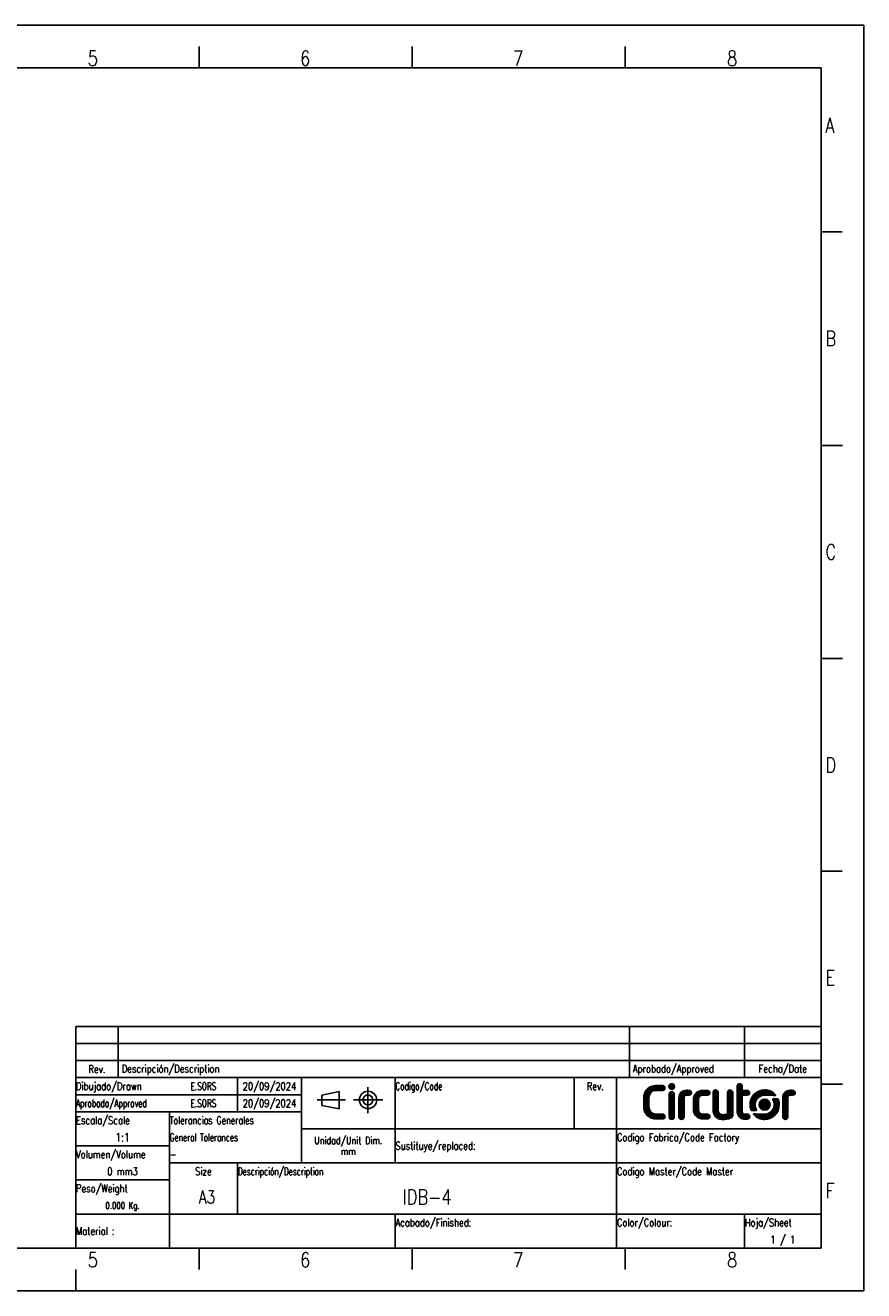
# Model space of a CAD drawing. Header units: millimetres. Extents: x 0 to 420, y 0 to 297.
# Tile 2 of 2: x 223 to 420, y 0 to 297. Entities that reach past the tile are written whole.
import ezdxf

# ---------------------------------------------------------------- set-up
doc = ezdxf.new("R2010")
doc.units = ezdxf.units.MM
doc.header["$LTSCALE"] = 23.1
doc.layers.get('0').update_dxf_attribs({"linetype": 'CONTINUOUS'})
doc.styles.get("Standard").update_dxf_attribs({"font": 'SIMPLEX.SHX', "width": 0.8})
doc.styles.add('TEXTSTYLE_2', font='SIMPLEX.SHX', dxfattribs={"width": 0.7})
doc.styles.add('TEXTSTYLE_3', font='SIMPLEX.SHX', dxfattribs={"width": 0.75})

msp = doc.modelspace()

# ---------------------------------------------------------------- hatches: boundary and pattern name
h = msp.add_hatch()
h.set_pattern_fill('XSEC0001', color=8, scale=0.03125, angle=45, style=0, pattern_type=0)
h.set_pattern_definition([(45, (0, 0), (-0.022097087, 0.022097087), [])])
edge = h.paths.add_edge_path()
edge.add_spline(control_points=[(374.327, 46.121), (374.327, 46.292), (374.386, 46.436), (374.506, 46.552), (374.625, 46.668), (374.764, 46.727), (374.926, 46.727), (375.094, 46.727), (375.234, 46.668), (375.345, 46.552), (375.456, 46.436), (375.512, 46.292), (375.512, 46.121), (375.512, 46.121), (375.512, 40.8), (375.512, 40.8), (375.512, 40.629), (375.456, 40.485), (375.345, 40.37), (375.234, 40.253), (375.094, 40.194), (374.926, 40.194), (374.764, 40.194), (374.625, 40.253), (374.506, 40.37), (374.386, 40.485), (374.327, 40.629), (374.327, 40.8), (374.327, 40.8), (374.327, 46.121), (374.327, 46.121)], knot_values=[0, 0, 0, 0, 1, 1, 1, 2, 2, 2, 3, 3, 3, 4, 4, 4, 5, 5, 5, 6, 6, 6, 7, 7, 7, 8, 8, 8, 9, 9, 9, 10, 10, 10, 10], degree=3, periodic=0)
edge = h.paths.add_edge_path()
edge.add_spline(control_points=[(375.593, 47.915), (375.593, 47.729), (375.527, 47.57), (375.397, 47.437), (375.267, 47.306), (375.11, 47.24), (374.926, 47.24), (374.741, 47.24), (374.584, 47.306), (374.454, 47.437), (374.323, 47.57), (374.259, 47.729), (374.259, 47.915), (374.259, 48.102), (374.323, 48.261), (374.454, 48.393), (374.584, 48.525), (374.741, 48.591), (374.926, 48.591), (375.11, 48.591), (375.267, 48.525), (375.397, 48.393), (375.527, 48.261), (375.593, 48.102), (375.593, 47.915)], knot_values=[0, 0, 0, 0, 0.3527778, 0.3527778, 0.3527778, 0.7055556, 0.7055556, 0.7055556, 1.0583333, 1.0583333, 1.0583333, 1.4111111, 1.4111111, 1.4111111, 1.7638889, 1.7638889, 1.7638889, 2.1166667, 2.1166667, 2.1166667, 2.4694444, 2.4694444, 2.4694444, 2.8222222, 2.8222222, 2.8222222, 2.8222222], degree=3, periodic=0)
edge = h.paths.add_edge_path()
edge.add_spline(control_points=[(388.064, 46.517), (388.064, 46.688), (388.12, 46.831), (388.231, 46.948), (388.342, 47.064), (388.482, 47.122), (388.651, 47.122), (388.819, 47.122), (388.961, 47.064), (389.076, 46.948), (389.191, 46.831), (389.249, 46.688), (389.249, 46.517), (389.249, 46.517), (389.249, 41.207), (389.249, 41.207), (389.249, 41.044), (389.203, 40.899), (389.111, 40.771), (389.019, 40.643), (388.896, 40.551), (388.743, 40.497), (388.168, 40.295), (387.566, 40.194), (386.937, 40.194), (386.599, 40.194), (386.287, 40.245), (385.999, 40.345), (385.711, 40.446), (385.46, 40.605), (385.246, 40.823), (385.038, 41.033), (384.885, 41.283), (384.785, 41.574), (384.685, 41.865), (384.636, 42.185), (384.636, 42.535), (384.636, 42.535), (384.636, 46.517), (384.636, 46.517), (384.636, 46.688), (384.693, 46.831), (384.808, 46.948), (384.923, 47.064), (385.065, 47.122), (385.234, 47.122), (385.395, 47.122), (385.533, 47.064), (385.648, 46.948), (385.763, 46.831), (385.821, 46.688), (385.821, 46.517), (385.821, 46.517), (385.821, 42.442), (385.821, 42.442), (385.821, 42.077), (385.918, 41.797), (386.114, 41.604), (386.309, 41.409), (386.584, 41.312), (386.937, 41.312), (387.328, 41.312), (387.703, 41.359), (388.064, 41.452), (388.064, 41.452), (388.064, 46.517), (388.064, 46.517)], knot_values=[0, 0, 0, 0, 1, 1, 1, 2, 2, 2, 3, 3, 3, 4, 4, 4, 5, 5, 5, 6, 6, 6, 7, 7, 7, 8, 8, 8, 9, 9, 9, 10, 10, 10, 11, 11, 11, 12, 12, 12, 13, 13, 13, 14, 14, 14, 15, 15, 15, 16, 16, 16, 17, 17, 17, 18, 18, 18, 19, 19, 19, 20, 20, 20, 21, 21, 21, 22, 22, 22, 22], degree=3, periodic=0)
edge = h.paths.add_edge_path()
edge.add_spline(control_points=[(373.184, 41.289), (373.07, 41.396), (372.93, 41.45), (372.762, 41.45), (372.762, 41.45), (371.353, 41.45), (371.353, 41.45), (371.353, 41.45), (371.333, 41.45), (371.333, 41.45), (371.333, 41.45), (371.333, 41.449), (371.333, 41.449), (370.773, 41.449), (370.342, 41.62), (370.039, 41.962), (369.736, 42.304), (369.585, 42.758), (369.585, 43.324), (369.585, 43.324), (369.585, 45.132), (369.585, 45.132), (369.585, 45.698), (369.736, 46.152), (370.039, 46.494), (370.342, 46.835), (370.773, 47.007), (371.333, 47.007), (371.333, 47.007), (371.333, 47.006), (371.333, 47.006), (371.333, 47.006), (371.354, 47.006), (371.354, 47.006), (371.354, 47.006), (372.762, 47.006), (372.762, 47.006), (372.937, 47.006), (373.079, 47.057), (373.19, 47.161), (373.266, 47.233), (373.313, 47.323), (373.337, 47.429), (373.348, 47.477), (373.355, 47.527), (373.355, 47.582), (373.355, 47.744), (373.299, 47.878), (373.184, 47.987), (373.07, 48.094), (372.93, 48.148), (372.762, 48.148), (372.762, 48.148), (371.333, 48.148), (371.333, 48.148), (370.888, 48.148), (370.484, 48.076), (370.12, 47.933), (369.755, 47.788), (369.443, 47.585), (369.182, 47.321), (368.921, 47.057), (368.72, 46.739), (368.578, 46.366), (368.436, 45.993), (368.365, 45.581), (368.365, 45.132), (368.365, 45.132), (368.365, 43.324), (368.365, 43.324), (368.365, 42.874), (368.436, 42.462), (368.578, 42.09), (368.72, 41.717), (368.921, 41.398), (369.182, 41.134), (369.443, 40.871), (369.755, 40.667), (370.12, 40.523), (370.484, 40.379), (370.888, 40.308), (371.333, 40.308), (371.333, 40.308), (372.762, 40.308), (372.762, 40.308), (372.937, 40.308), (373.079, 40.36), (373.19, 40.464), (373.3, 40.567), (373.355, 40.707), (373.355, 40.885), (373.355, 40.936), (373.348, 40.982), (373.337, 41.027), (373.312, 41.127), (373.263, 41.215), (373.184, 41.289)], knot_values=[0, 0, 0, 0, 0.3527778, 0.3527778, 0.3527778, 0.7055556, 0.7055556, 0.7055556, 1.0583333, 1.0583333, 1.0583333, 1.4111111, 1.4111111, 1.4111111, 1.7638889, 1.7638889, 1.7638889, 2.1166667, 2.1166667, 2.1166667, 2.4694444, 2.4694444, 2.4694444, 2.8222222, 2.8222222, 2.8222222, 3.175, 3.175, 3.175, 3.5277778, 3.5277778, 3.5277778, 3.8805556, 3.8805556, 3.8805556, 4.2333333, 4.2333333, 4.2333333, 4.5861111, 4.5861111, 4.5861111, 4.9388889, 4.9388889, 4.9388889, 5.2916667, 5.2916667, 5.2916667, 5.6444444, 5.6444444, 5.6444444, 5.9972222, 5.9972222, 5.9972222, 6.35, 6.35, 6.35, 6.7027778, 6.7027778, 6.7027778, 7.0555556, 7.0555556, 7.0555556, 7.4083333, 7.4083333, 7.4083333, 7.7611111, 7.7611111, 7.7611111, 8.1138889, 8.1138889, 8.1138889, 8.4666667, 8.4666667, 8.4666667, 8.8194444, 8.8194444, 8.8194444, 9.1722222, 9.1722222, 9.1722222, 9.525, 9.525, 9.525, 9.8777778, 9.8777778, 9.8777778, 10.2305556, 10.2305556, 10.2305556, 10.5833333, 10.5833333, 10.5833333, 10.9361111, 10.9361111, 10.9361111, 11.2888889, 11.2888889, 11.2888889, 11.2888889], degree=3, periodic=0)
edge = h.paths.add_edge_path()
edge.add_spline(control_points=[(383.735, 41.268), (383.623, 41.374), (383.485, 41.427), (383.321, 41.427), (383.321, 41.427), (382.387, 41.427), (382.387, 41.427), (382.387, 41.427), (382.316, 41.427), (382.316, 41.427), (382.316, 41.427), (382.316, 41.425), (382.316, 41.425), (381.963, 41.425), (381.689, 41.522), (381.493, 41.716), (381.298, 41.91), (381.2, 42.19), (381.2, 42.556), (381.2, 42.556), (381.2, 44.773), (381.2, 44.773), (381.2, 45.131), (381.298, 45.409), (381.493, 45.607), (381.689, 45.806), (381.963, 45.904), (382.316, 45.904), (382.316, 45.904), (382.327, 45.904), (382.327, 45.904), (382.327, 45.904), (383.308, 45.904), (383.308, 45.904), (383.477, 45.904), (383.615, 45.966), (383.723, 46.067), (383.829, 46.167), (383.883, 46.303), (383.883, 46.476), (383.883, 46.534), (383.873, 46.587), (383.857, 46.638), (383.832, 46.724), (383.786, 46.802), (383.717, 46.868), (383.606, 46.972), (383.47, 47.024), (383.308, 47.024), (383.308, 47.024), (382.316, 47.024), (382.316, 47.024), (381.633, 47.024), (381.077, 46.807), (380.647, 46.371), (380.226, 45.943), (380.015, 45.383), (380.015, 44.691), (380.015, 44.691), (380.015, 42.65), (380.015, 42.65), (380.015, 41.949), (380.226, 41.385), (380.647, 40.959), (381.077, 40.522), (381.633, 40.306), (382.316, 40.306), (382.316, 40.306), (383.321, 40.306), (383.321, 40.306), (383.492, 40.306), (383.632, 40.356), (383.74, 40.458), (383.813, 40.526), (383.859, 40.612), (383.883, 40.713), (383.894, 40.762), (383.902, 40.814), (383.902, 40.872), (383.902, 41.031), (383.847, 41.163), (383.735, 41.268)], knot_values=[0, 0, 0, 0, 0.3527778, 0.3527778, 0.3527778, 0.7055556, 0.7055556, 0.7055556, 1.0583333, 1.0583333, 1.0583333, 1.4111111, 1.4111111, 1.4111111, 1.7638889, 1.7638889, 1.7638889, 2.1166667, 2.1166667, 2.1166667, 2.4694444, 2.4694444, 2.4694444, 2.8222222, 2.8222222, 2.8222222, 3.175, 3.175, 3.175, 3.5277778, 3.5277778, 3.5277778, 3.8805556, 3.8805556, 3.8805556, 4.2333333, 4.2333333, 4.2333333, 4.5861111, 4.5861111, 4.5861111, 4.9388889, 4.9388889, 4.9388889, 5.2916667, 5.2916667, 5.2916667, 5.6444444, 5.6444444, 5.6444444, 5.9972222, 5.9972222, 5.9972222, 6.35, 6.35, 6.35, 6.7027778, 6.7027778, 6.7027778, 7.0555556, 7.0555556, 7.0555556, 7.4083333, 7.4083333, 7.4083333, 7.7611111, 7.7611111, 7.7611111, 8.1138889, 8.1138889, 8.1138889, 8.4666667, 8.4666667, 8.4666667, 8.8194444, 8.8194444, 8.8194444, 9.1722222, 9.1722222, 9.1722222, 9.525, 9.525, 9.525, 9.525], degree=3, periodic=0)
edge = h.paths.add_edge_path()
edge.add_spline(control_points=[(377.814, 40.8), (377.814, 41.11), (377.814, 45.225), (377.814, 45.225), (377.814, 45.622), (378.056, 45.904), (378.484, 45.904), (378.484, 45.904), (378.832, 45.892), (378.991, 45.892), (379.332, 45.892), (379.566, 46.118), (379.566, 46.447), (379.566, 46.775), (379.327, 46.988), (378.991, 47.024), (378.85, 47.039), (378.484, 47.053), (378.484, 47.053), (377.258, 47.053), (376.629, 46.31), (376.629, 45.143), (376.629, 45.143), (376.629, 41.101), (376.629, 40.8), (376.629, 40.493), (376.871, 40.194), (377.22, 40.194), (377.569, 40.194), (377.814, 40.493), (377.814, 40.8)], knot_values=[0, 0, 0, 0, 1, 1, 1, 2, 2, 2, 3, 3, 3, 4, 4, 4, 5, 5, 5, 6, 6, 6, 7, 7, 7, 8, 8, 8, 9, 9, 9, 10, 10, 10, 10], degree=3, periodic=0)
edge = h.paths.add_edge_path()
edge.add_spline(control_points=[(402.173, 40.8), (402.173, 41.11), (402.173, 45.225), (402.173, 45.225), (402.173, 45.622), (402.416, 45.904), (402.843, 45.904), (402.843, 45.904), (403.191, 45.892), (403.35, 45.892), (403.691, 45.892), (403.925, 46.118), (403.925, 46.447), (403.925, 46.775), (403.687, 46.988), (403.35, 47.024), (403.209, 47.039), (402.843, 47.053), (402.843, 47.053), (401.617, 47.053), (400.988, 46.31), (400.988, 45.143), (400.988, 45.143), (400.988, 41.101), (400.988, 40.8), (400.988, 40.493), (401.23, 40.194), (401.579, 40.194), (401.928, 40.194), (402.173, 40.493), (402.173, 40.8)], knot_values=[0, 0, 0, 0, 1, 1, 1, 2, 2, 2, 3, 3, 3, 4, 4, 4, 5, 5, 5, 6, 6, 6, 7, 7, 7, 8, 8, 8, 9, 9, 9, 10, 10, 10, 10], degree=3, periodic=0)
edge = h.paths.add_edge_path()
edge.add_spline(control_points=[(393.033, 41.31), (393.021, 41.319), (393.011, 41.33), (392.998, 41.338), (392.998, 41.338), (392.997, 41.338), (392.997, 41.338), (392.906, 41.395), (392.794, 41.427), (392.666, 41.427), (392.598, 41.427), (392.496, 41.425), (392.402, 41.422), (392.273, 41.419), (392.158, 41.415), (392.158, 41.415), (391.766, 41.415), (391.53, 41.653), (391.494, 41.999), (391.491, 42.029), (391.489, 42.058), (391.489, 42.089), (391.489, 42.091), (391.489, 42.092), (391.489, 42.094), (391.489, 42.094), (391.489, 44.681), (391.489, 45.899), (391.489, 45.899), (392.604, 45.899), (392.604, 45.899), (392.92, 45.899), (393.203, 46.119), (393.203, 46.459), (393.203, 46.799), (392.941, 47.019), (392.604, 47.019), (392.604, 47.019), (391.489, 47.019), (391.489, 47.019), (391.489, 47.019), (391.489, 47.98), (391.489, 47.98), (391.489, 48.151), (391.431, 48.295), (391.316, 48.411), (391.201, 48.528), (391.063, 48.586), (390.902, 48.586), (390.733, 48.586), (390.591, 48.528), (390.476, 48.411), (390.361, 48.295), (390.303, 48.151), (390.303, 47.98), (390.303, 47.98), (390.303, 46.442), (390.303, 46.442), (390.303, 46.442), (390.303, 42.176), (390.303, 42.176), (390.303, 41.891), (390.341, 41.632), (390.416, 41.402), (390.42, 41.39), (390.424, 41.377), (390.428, 41.365), (390.433, 41.352), (390.439, 41.339), (390.444, 41.326), (390.603, 40.897), (390.898, 40.581), (391.328, 40.41), (391.549, 40.322), (391.807, 40.274), (392.1, 40.268), (392.12, 40.267), (392.138, 40.266), (392.158, 40.266), (392.158, 40.266), (392.524, 40.279), (392.666, 40.295), (393.002, 40.331), (393.241, 40.544), (393.241, 40.872), (393.241, 41.06), (393.162, 41.212), (393.033, 41.31)], knot_values=[0, 0, 0, 0, 1, 1, 1, 2, 2, 2, 3, 3, 3, 4, 4, 4, 5, 5, 5, 6, 6, 6, 7, 7, 7, 8, 8, 8, 9, 9, 9, 10, 10, 10, 11, 11, 11, 12, 12, 12, 13, 13, 13, 14, 14, 14, 15, 15, 15, 16, 16, 16, 17, 17, 17, 18, 18, 18, 19, 19, 19, 20, 20, 20, 21, 21, 21, 22, 22, 22, 23, 23, 23, 24, 24, 24, 25, 25, 25, 26, 26, 26, 27, 27, 27, 28, 28, 28, 29, 29, 29, 29], degree=3, periodic=0)
edge = h.paths.add_edge_path()
edge.add_spline(control_points=[(394.508, 43.665), (394.508, 44.902), (395.451, 45.905), (396.945, 45.905), (397.582, 45.905), (398.718, 45.83), (399.224, 45.792), (399.331, 45.784), (399.384, 45.904), (399.32, 45.979), (398.72, 46.679), (397.709, 47.137), (396.748, 47.137), (394.851, 47.137), (393.314, 45.583), (393.314, 43.665), (393.314, 43.247), (393.387, 42.847), (393.521, 42.476), (393.554, 42.384), (393.629, 42.322), (393.733, 42.322), (393.733, 42.322), (394.74, 42.322), (394.74, 42.322), (394.836, 42.322), (394.881, 42.424), (394.837, 42.497), (394.629, 42.838), (394.508, 43.237), (394.508, 43.665)], knot_values=[0, 0, 0, 0, 1, 1, 1, 2, 2, 2, 3, 3, 3, 4, 4, 4, 5, 5, 5, 6, 6, 6, 7, 7, 7, 8, 8, 8, 9, 9, 9, 10, 10, 10, 10], degree=3, periodic=0)
edge = h.paths.add_edge_path()
edge.add_spline(control_points=[(396.748, 42.378), (397.451, 42.378), (398.022, 42.954), (398.022, 43.665), (398.022, 44.377), (397.451, 44.953), (396.748, 44.953), (396.044, 44.953), (395.474, 44.377), (395.474, 43.665), (395.474, 42.954), (396.044, 42.378), (396.748, 42.378)], knot_values=[0, 0, 0, 0, 1, 1, 1, 2, 2, 2, 3, 3, 3, 4, 4, 4, 4], degree=3, periodic=0)
edge = h.paths.add_edge_path()
edge.add_spline(control_points=[(398.987, 43.665), (398.987, 42.428), (398.044, 41.426), (396.55, 41.426), (395.914, 41.426), (394.778, 41.501), (394.272, 41.539), (394.165, 41.546), (394.112, 41.426), (394.176, 41.352), (394.775, 40.652), (395.787, 40.194), (396.748, 40.194), (398.644, 40.194), (400.182, 41.748), (400.182, 43.665), (400.182, 44.083), (400.109, 44.484), (399.975, 44.855), (399.942, 44.947), (399.867, 45.009), (399.762, 45.009), (399.762, 45.009), (398.756, 45.009), (398.756, 45.009), (398.66, 45.009), (398.614, 44.907), (398.659, 44.833), (398.867, 44.493), (398.987, 44.093), (398.987, 43.665)], knot_values=[0, 0, 0, 0, 1, 1, 1, 2, 2, 2, 3, 3, 3, 4, 4, 4, 5, 5, 5, 6, 6, 6, 7, 7, 7, 8, 8, 8, 9, 9, 9, 10, 10, 10, 10], degree=3, periodic=0)

# ---------------------------------------------------------------- linework, layer by layer
at = {"color": 7}
for p, q in [((0, 297), (420, 297)), ((420, 0), (420, 297)), ((264, 292), (264, 287)), ((314, 292), (314, 287)), ((364, 292), (364, 287)), ((25, 287), (410, 287)), ((410, 287), (410, 10)), ((414.966, 248.538), (409.983, 248.538)), ((415, 198.378), (410.016, 198.378)), ((415, 148.378), (410.016, 148.378)), ((414.983, 98.5), (410, 98.5)), ((235, 62), (410, 62)), ((235, 62), (235, 50)), ((245, 62), (245, 50)), ((365, 62), (365, 50)), ((392, 62), (392, 50)), ((410, 62), (410, 50)), ((235, 58), (410, 58)), ((235, 54), (410, 54)), ((235, 50), (410, 50)), ((235, 50), (410, 50)), ((235, 50), (235, 10)), ((273, 50), (273, 42)), ((288, 50), (288, 30)), ((310, 50), (310, 30)), ((352, 50), (352, 38)), ((362, 50), (362, 10)), ((410, 50), (410, 10)), ((415, 48.462), (410.017, 48.462)), ((235, 46), (288, 46)), ((292.829, 45.924), (296.879, 46.734)), ((292.829, 43.494), (292.829, 45.924)), ((296.879, 46.734), (296.879, 42.684)), ((235, 42), (288, 42)), ((257, 42), (257, 10)), ((296.879, 42.684), (292.829, 43.494)), ((288, 38), (410, 38)), ((235, 34), (257, 34)), ((257, 30), (410, 30)), ((273, 30), (273, 18)), ((235, 26), (257, 26)), ((235, 18), (410, 18)), ((310, 18), (310, 10)), ((392, 18), (392, 10)), ((410, 10), (25, 10)), ((235, 10), (410, 10)), ((264, 10), (264, 5)), ((314, 10), (314, 5)), ((364, 10), (364, 5)), ((235, 5), (235, 0)), ((0, 0), (420, 0))]:
    msp.add_line(p, q, dxfattribs=at)
at = {"color": 8}
for p, q in [((303.621, 47.784), (303.621, 41.643)), ((291.672, 44.776), (298.342, 44.776)), ((300.187, 44.776), (307.117, 44.776))]:
    msp.add_line(p, q, dxfattribs=at)
at = {"color": 7}
for centre, radius, start, end in [((303.638, 44.776), 2.038, 180.00814, 179.99186), ((303.62, 44.769), 1.177, 180.47907, 179.52093)]:
    msp.add_arc(centre, radius, start, end, dxfattribs=at)
for points, knots in [([(373.184, 41.289), (373.07, 41.396), (372.93, 41.45), (372.762, 41.45), (372.762, 41.45), (371.353, 41.45), (371.353, 41.45), (371.353, 41.45), (371.333, 41.45), (371.333, 41.45), (371.333, 41.45), (371.333, 41.449), (371.333, 41.449), (370.773, 41.449), (370.342, 41.62), (370.039, 41.962), (369.736, 42.304), (369.585, 42.758), (369.585, 43.324), (369.585, 43.324), (369.585, 45.132), (369.585, 45.132), (369.585, 45.698), (369.736, 46.152), (370.039, 46.494), (370.342, 46.835), (370.773, 47.007), (371.333, 47.007), (371.333, 47.007), (371.333, 47.006), (371.333, 47.006), (371.333, 47.006), (371.354, 47.006), (371.354, 47.006), (371.354, 47.006), (372.762, 47.006), (372.762, 47.006), (372.937, 47.006), (373.079, 47.057), (373.19, 47.161), (373.266, 47.233), (373.313, 47.323), (373.337, 47.429), (373.348, 47.477), (373.355, 47.527), (373.355, 47.582), (373.355, 47.744), (373.299, 47.878), (373.184, 47.987), (373.07, 48.094), (372.93, 48.148), (372.762, 48.148), (372.762, 48.148), (371.333, 48.148), (371.333, 48.148), (370.888, 48.148), (370.484, 48.076), (370.12, 47.933), (369.755, 47.788), (369.443, 47.585), (369.182, 47.321), (368.921, 47.057), (368.72, 46.739), (368.578, 46.366), (368.436, 45.993), (368.365, 45.581), (368.365, 45.132), (368.365, 45.132), (368.365, 43.324), (368.365, 43.324), (368.365, 42.874), (368.436, 42.462), (368.578, 42.09), (368.72, 41.717), (368.921, 41.398), (369.182, 41.134), (369.443, 40.871), (369.755, 40.667), (370.12, 40.523), (370.484, 40.379), (370.888, 40.308), (371.333, 40.308), (371.333, 40.308), (372.762, 40.308), (372.762, 40.308), (372.937, 40.308), (373.079, 40.36), (373.19, 40.464), (373.3, 40.567), (373.355, 40.707), (373.355, 40.885), (373.355, 40.936), (373.348, 40.982), (373.337, 41.027), (373.312, 41.127), (373.263, 41.215), (373.184, 41.289)], [0, 0, 0, 0, 0.3527778, 0.3527778, 0.3527778, 0.7055556, 0.7055556, 0.7055556, 1.0583333, 1.0583333, 1.0583333, 1.4111111, 1.4111111, 1.4111111, 1.7638889, 1.7638889, 1.7638889, 2.1166667, 2.1166667, 2.1166667, 2.4694444, 2.4694444, 2.4694444, 2.8222222, 2.8222222, 2.8222222, 3.175, 3.175, 3.175, 3.5277778, 3.5277778, 3.5277778, 3.8805556, 3.8805556, 3.8805556, 4.2333333, 4.2333333, 4.2333333, 4.5861111, 4.5861111, 4.5861111, 4.9388889, 4.9388889, 4.9388889, 5.2916667, 5.2916667, 5.2916667, 5.6444444, 5.6444444, 5.6444444, 5.9972222, 5.9972222, 5.9972222, 6.35, 6.35, 6.35, 6.7027778, 6.7027778, 6.7027778, 7.0555556, 7.0555556, 7.0555556, 7.4083333, 7.4083333, 7.4083333, 7.7611111, 7.7611111, 7.7611111, 8.1138889, 8.1138889, 8.1138889, 8.4666667, 8.4666667, 8.4666667, 8.8194444, 8.8194444, 8.8194444, 9.1722222, 9.1722222, 9.1722222, 9.525, 9.525, 9.525, 9.8777778, 9.8777778, 9.8777778, 10.2305556, 10.2305556, 10.2305556, 10.5833333, 10.5833333, 10.5833333, 10.9361111, 10.9361111, 10.9361111, 11.2888889, 11.2888889, 11.2888889, 11.2888889]), ([(373.184, 41.289), (373.07, 41.396), (372.93, 41.45), (372.762, 41.45), (372.762, 41.45), (371.353, 41.45), (371.353, 41.45), (371.353, 41.45), (371.333, 41.45), (371.333, 41.45), (371.333, 41.45), (371.333, 41.449), (371.333, 41.449), (370.773, 41.449), (370.342, 41.62), (370.039, 41.962), (369.736, 42.304), (369.585, 42.758), (369.585, 43.324), (369.585, 43.324), (369.585, 45.132), (369.585, 45.132), (369.585, 45.698), (369.736, 46.152), (370.039, 46.494), (370.342, 46.835), (370.773, 47.007), (371.333, 47.007), (371.333, 47.007), (371.333, 47.006), (371.333, 47.006), (371.333, 47.006), (371.354, 47.006), (371.354, 47.006), (371.354, 47.006), (372.762, 47.006), (372.762, 47.006), (372.937, 47.006), (373.079, 47.057), (373.19, 47.161), (373.266, 47.233), (373.313, 47.323), (373.337, 47.429), (373.348, 47.477), (373.355, 47.527), (373.355, 47.582), (373.355, 47.744), (373.299, 47.878), (373.184, 47.987), (373.07, 48.094), (372.93, 48.148), (372.762, 48.148), (372.762, 48.148), (371.333, 48.148), (371.333, 48.148), (370.888, 48.148), (370.484, 48.076), (370.12, 47.933), (369.755, 47.788), (369.443, 47.585), (369.182, 47.321), (368.921, 47.057), (368.72, 46.739), (368.578, 46.366), (368.436, 45.993), (368.365, 45.581), (368.365, 45.132), (368.365, 45.132), (368.365, 43.324), (368.365, 43.324), (368.365, 42.874), (368.436, 42.462), (368.578, 42.09), (368.72, 41.717), (368.921, 41.398), (369.182, 41.134), (369.443, 40.871), (369.755, 40.667), (370.12, 40.523), (370.484, 40.379), (370.888, 40.308), (371.333, 40.308), (371.333, 40.308), (372.762, 40.308), (372.762, 40.308), (372.937, 40.308), (373.079, 40.36), (373.19, 40.464), (373.3, 40.567), (373.355, 40.707), (373.355, 40.885), (373.355, 40.936), (373.348, 40.982), (373.337, 41.027), (373.312, 41.127), (373.263, 41.215), (373.184, 41.289)], [0, 0, 0, 0, 1, 1, 1, 2, 2, 2, 3, 3, 3, 4, 4, 4, 5, 5, 5, 6, 6, 6, 7, 7, 7, 8, 8, 8, 9, 9, 9, 10, 10, 10, 11, 11, 11, 12, 12, 12, 13, 13, 13, 14, 14, 14, 15, 15, 15, 16, 16, 16, 17, 17, 17, 18, 18, 18, 19, 19, 19, 20, 20, 20, 21, 21, 21, 22, 22, 22, 23, 23, 23, 24, 24, 24, 25, 25, 25, 26, 26, 26, 27, 27, 27, 28, 28, 28, 29, 29, 29, 30, 30, 30, 31, 31, 31, 32, 32, 32, 32]), ([(375.593, 47.915), (375.593, 47.729), (375.527, 47.57), (375.397, 47.437), (375.267, 47.306), (375.11, 47.24), (374.926, 47.24), (374.741, 47.24), (374.584, 47.306), (374.454, 47.437), (374.323, 47.57), (374.259, 47.729), (374.259, 47.915), (374.259, 48.102), (374.323, 48.261), (374.454, 48.393), (374.584, 48.525), (374.741, 48.591), (374.926, 48.591), (375.11, 48.591), (375.267, 48.525), (375.397, 48.393), (375.527, 48.261), (375.593, 48.102), (375.593, 47.915)], [0, 0, 0, 0, 0.3527778, 0.3527778, 0.3527778, 0.7055556, 0.7055556, 0.7055556, 1.0583333, 1.0583333, 1.0583333, 1.4111111, 1.4111111, 1.4111111, 1.7638889, 1.7638889, 1.7638889, 2.1166667, 2.1166667, 2.1166667, 2.4694444, 2.4694444, 2.4694444, 2.8222222, 2.8222222, 2.8222222, 2.8222222]), ([(375.593, 47.915), (375.593, 47.729), (375.527, 47.57), (375.397, 47.437), (375.267, 47.306), (375.11, 47.24), (374.926, 47.24), (374.741, 47.24), (374.584, 47.306), (374.454, 47.437), (374.323, 47.57), (374.259, 47.729), (374.259, 47.915), (374.259, 48.102), (374.323, 48.261), (374.454, 48.393), (374.584, 48.525), (374.741, 48.591), (374.926, 48.591), (375.11, 48.591), (375.267, 48.525), (375.397, 48.393), (375.527, 48.261), (375.593, 48.102), (375.593, 47.915)], [0, 0, 0, 0, 1, 1, 1, 2, 2, 2, 3, 3, 3, 4, 4, 4, 5, 5, 5, 6, 6, 6, 7, 7, 7, 8, 8, 8, 8]), ([(393.033, 41.31), (393.021, 41.319), (393.011, 41.33), (392.998, 41.338), (392.998, 41.338), (392.997, 41.338), (392.997, 41.338), (392.906, 41.395), (392.794, 41.427), (392.666, 41.427), (392.598, 41.427), (392.496, 41.425), (392.402, 41.422), (392.273, 41.419), (392.158, 41.415), (392.158, 41.415), (391.766, 41.415), (391.53, 41.653), (391.494, 41.999), (391.491, 42.029), (391.489, 42.058), (391.489, 42.089), (391.489, 42.091), (391.489, 42.092), (391.489, 42.094), (391.489, 42.094), (391.489, 44.681), (391.489, 45.899), (391.489, 45.899), (392.604, 45.899), (392.604, 45.899), (392.92, 45.899), (393.203, 46.119), (393.203, 46.459), (393.203, 46.799), (392.941, 47.019), (392.604, 47.019), (392.604, 47.019), (391.489, 47.019), (391.489, 47.019), (391.489, 47.019), (391.489, 47.98), (391.489, 47.98), (391.489, 48.151), (391.431, 48.295), (391.316, 48.411), (391.201, 48.528), (391.063, 48.586), (390.902, 48.586), (390.733, 48.586), (390.591, 48.528), (390.476, 48.411), (390.361, 48.295), (390.303, 48.151), (390.303, 47.98), (390.303, 47.98), (390.303, 46.442), (390.303, 46.442), (390.303, 46.442), (390.303, 42.176), (390.303, 42.176), (390.303, 41.891), (390.341, 41.632), (390.416, 41.402), (390.42, 41.39), (390.424, 41.377), (390.428, 41.365), (390.433, 41.352), (390.439, 41.339), (390.444, 41.326), (390.603, 40.897), (390.898, 40.581), (391.328, 40.41), (391.549, 40.322), (391.807, 40.274), (392.1, 40.268), (392.12, 40.267), (392.138, 40.266), (392.158, 40.266), (392.158, 40.266), (392.524, 40.279), (392.666, 40.295), (393.002, 40.331), (393.241, 40.544), (393.241, 40.872), (393.241, 41.06), (393.162, 41.212), (393.033, 41.31)], [0, 0, 0, 0, 1, 1, 1, 2, 2, 2, 3, 3, 3, 4, 4, 4, 5, 5, 5, 6, 6, 6, 7, 7, 7, 8, 8, 8, 9, 9, 9, 10, 10, 10, 11, 11, 11, 12, 12, 12, 13, 13, 13, 14, 14, 14, 15, 15, 15, 16, 16, 16, 17, 17, 17, 18, 18, 18, 19, 19, 19, 20, 20, 20, 21, 21, 21, 22, 22, 22, 23, 23, 23, 24, 24, 24, 25, 25, 25, 26, 26, 26, 27, 27, 27, 28, 28, 28, 29, 29, 29, 29]), ([(393.033, 41.31), (393.021, 41.319), (393.011, 41.33), (392.998, 41.338), (392.998, 41.338), (392.997, 41.338), (392.997, 41.338), (392.906, 41.395), (392.794, 41.427), (392.666, 41.427), (392.598, 41.427), (392.496, 41.425), (392.402, 41.422), (392.273, 41.419), (392.158, 41.415), (392.158, 41.415), (391.766, 41.415), (391.53, 41.653), (391.494, 41.999), (391.491, 42.029), (391.489, 42.058), (391.489, 42.089), (391.489, 42.091), (391.489, 42.092), (391.489, 42.094), (391.489, 42.094), (391.489, 44.681), (391.489, 45.899), (391.489, 45.899), (392.604, 45.899), (392.604, 45.899), (392.92, 45.899), (393.203, 46.119), (393.203, 46.459), (393.203, 46.799), (392.941, 47.019), (392.604, 47.019), (392.604, 47.019), (391.489, 47.019), (391.489, 47.019), (391.489, 47.019), (391.489, 47.98), (391.489, 47.98), (391.489, 48.151), (391.431, 48.295), (391.316, 48.411), (391.201, 48.528), (391.063, 48.586), (390.902, 48.586), (390.733, 48.586), (390.591, 48.528), (390.476, 48.411), (390.361, 48.295), (390.303, 48.151), (390.303, 47.98), (390.303, 47.98), (390.303, 46.442), (390.303, 46.442), (390.303, 46.442), (390.303, 42.176), (390.303, 42.176), (390.303, 41.891), (390.341, 41.632), (390.416, 41.402), (390.42, 41.39), (390.424, 41.377), (390.428, 41.365), (390.433, 41.352), (390.439, 41.339), (390.444, 41.326), (390.603, 40.897), (390.898, 40.581), (391.328, 40.41), (391.549, 40.322), (391.807, 40.274), (392.1, 40.268), (392.12, 40.267), (392.138, 40.266), (392.158, 40.266), (392.158, 40.266), (392.524, 40.279), (392.666, 40.295), (393.002, 40.331), (393.241, 40.544), (393.241, 40.872), (393.241, 41.06), (393.162, 41.212), (393.033, 41.31)], [0, 0, 0, 0, 1, 1, 1, 2, 2, 2, 3, 3, 3, 4, 4, 4, 5, 5, 5, 6, 6, 6, 7, 7, 7, 8, 8, 8, 9, 9, 9, 10, 10, 10, 11, 11, 11, 12, 12, 12, 13, 13, 13, 14, 14, 14, 15, 15, 15, 16, 16, 16, 17, 17, 17, 18, 18, 18, 19, 19, 19, 20, 20, 20, 21, 21, 21, 22, 22, 22, 23, 23, 23, 24, 24, 24, 25, 25, 25, 26, 26, 26, 27, 27, 27, 28, 28, 28, 29, 29, 29, 29]), ([(374.327, 46.121), (374.327, 46.292), (374.386, 46.436), (374.506, 46.552), (374.625, 46.668), (374.764, 46.727), (374.926, 46.727), (375.094, 46.727), (375.234, 46.668), (375.345, 46.552), (375.456, 46.436), (375.512, 46.292), (375.512, 46.121), (375.512, 46.121), (375.512, 40.8), (375.512, 40.8), (375.512, 40.629), (375.456, 40.485), (375.345, 40.37), (375.234, 40.253), (375.094, 40.194), (374.926, 40.194), (374.764, 40.194), (374.625, 40.253), (374.506, 40.37), (374.386, 40.485), (374.327, 40.629), (374.327, 40.8), (374.327, 40.8), (374.327, 46.121), (374.327, 46.121)], [0, 0, 0, 0, 1, 1, 1, 2, 2, 2, 3, 3, 3, 4, 4, 4, 5, 5, 5, 6, 6, 6, 7, 7, 7, 8, 8, 8, 9, 9, 9, 10, 10, 10, 10]), ([(374.327, 46.121), (374.327, 46.292), (374.386, 46.436), (374.506, 46.552), (374.625, 46.668), (374.764, 46.727), (374.926, 46.727), (375.094, 46.727), (375.234, 46.668), (375.345, 46.552), (375.456, 46.436), (375.512, 46.292), (375.512, 46.121), (375.512, 46.121), (375.512, 40.8), (375.512, 40.8), (375.512, 40.629), (375.456, 40.485), (375.345, 40.37), (375.234, 40.253), (375.094, 40.194), (374.926, 40.194), (374.764, 40.194), (374.625, 40.253), (374.506, 40.37), (374.386, 40.485), (374.327, 40.629), (374.327, 40.8), (374.327, 40.8), (374.327, 46.121), (374.327, 46.121)], [0, 0, 0, 0, 1, 1, 1, 2, 2, 2, 3, 3, 3, 4, 4, 4, 5, 5, 5, 6, 6, 6, 7, 7, 7, 8, 8, 8, 9, 9, 9, 10, 10, 10, 10]), ([(377.814, 40.8), (377.814, 41.11), (377.814, 45.225), (377.814, 45.225), (377.814, 45.622), (378.056, 45.904), (378.484, 45.904), (378.484, 45.904), (378.832, 45.892), (378.991, 45.892), (379.332, 45.892), (379.566, 46.118), (379.566, 46.447), (379.566, 46.775), (379.327, 46.988), (378.991, 47.024), (378.85, 47.039), (378.484, 47.053), (378.484, 47.053), (377.258, 47.053), (376.629, 46.31), (376.629, 45.143), (376.629, 45.143), (376.629, 41.101), (376.629, 40.8), (376.629, 40.493), (376.871, 40.194), (377.22, 40.194), (377.569, 40.194), (377.814, 40.493), (377.814, 40.8)], [0, 0, 0, 0, 1, 1, 1, 2, 2, 2, 3, 3, 3, 4, 4, 4, 5, 5, 5, 6, 6, 6, 7, 7, 7, 8, 8, 8, 9, 9, 9, 10, 10, 10, 10]), ([(377.814, 40.8), (377.814, 41.11), (377.814, 45.225), (377.814, 45.225), (377.814, 45.622), (378.056, 45.904), (378.484, 45.904), (378.484, 45.904), (378.832, 45.892), (378.991, 45.892), (379.332, 45.892), (379.566, 46.118), (379.566, 46.447), (379.566, 46.775), (379.327, 46.988), (378.991, 47.024), (378.85, 47.039), (378.484, 47.053), (378.484, 47.053), (377.258, 47.053), (376.629, 46.31), (376.629, 45.143), (376.629, 45.143), (376.629, 41.101), (376.629, 40.8), (376.629, 40.493), (376.871, 40.194), (377.22, 40.194), (377.569, 40.194), (377.814, 40.493), (377.814, 40.8)], [0, 0, 0, 0, 1, 1, 1, 2, 2, 2, 3, 3, 3, 4, 4, 4, 5, 5, 5, 6, 6, 6, 7, 7, 7, 8, 8, 8, 9, 9, 9, 10, 10, 10, 10]), ([(383.735, 41.268), (383.623, 41.374), (383.485, 41.427), (383.321, 41.427), (383.321, 41.427), (382.387, 41.427), (382.387, 41.427), (382.387, 41.427), (382.316, 41.427), (382.316, 41.427), (382.316, 41.427), (382.316, 41.425), (382.316, 41.425), (381.963, 41.425), (381.689, 41.522), (381.493, 41.716), (381.298, 41.91), (381.2, 42.19), (381.2, 42.556), (381.2, 42.556), (381.2, 44.773), (381.2, 44.773), (381.2, 45.131), (381.298, 45.409), (381.493, 45.607), (381.689, 45.806), (381.963, 45.904), (382.316, 45.904), (382.316, 45.904), (382.327, 45.904), (382.327, 45.904), (382.327, 45.904), (383.308, 45.904), (383.308, 45.904), (383.477, 45.904), (383.615, 45.966), (383.723, 46.067), (383.829, 46.167), (383.883, 46.303), (383.883, 46.476), (383.883, 46.534), (383.873, 46.587), (383.857, 46.638), (383.832, 46.724), (383.786, 46.802), (383.717, 46.868), (383.606, 46.972), (383.47, 47.024), (383.308, 47.024), (383.308, 47.024), (382.316, 47.024), (382.316, 47.024), (381.633, 47.024), (381.077, 46.807), (380.647, 46.371), (380.226, 45.943), (380.015, 45.383), (380.015, 44.691), (380.015, 44.691), (380.015, 42.65), (380.015, 42.65), (380.015, 41.949), (380.226, 41.385), (380.647, 40.959), (381.077, 40.522), (381.633, 40.306), (382.316, 40.306), (382.316, 40.306), (383.321, 40.306), (383.321, 40.306), (383.492, 40.306), (383.632, 40.356), (383.74, 40.458), (383.813, 40.526), (383.859, 40.612), (383.883, 40.713), (383.894, 40.762), (383.902, 40.814), (383.902, 40.872), (383.902, 41.031), (383.847, 41.163), (383.735, 41.268)], [0, 0, 0, 0, 0.3527778, 0.3527778, 0.3527778, 0.7055556, 0.7055556, 0.7055556, 1.0583333, 1.0583333, 1.0583333, 1.4111111, 1.4111111, 1.4111111, 1.7638889, 1.7638889, 1.7638889, 2.1166667, 2.1166667, 2.1166667, 2.4694444, 2.4694444, 2.4694444, 2.8222222, 2.8222222, 2.8222222, 3.175, 3.175, 3.175, 3.5277778, 3.5277778, 3.5277778, 3.8805556, 3.8805556, 3.8805556, 4.2333333, 4.2333333, 4.2333333, 4.5861111, 4.5861111, 4.5861111, 4.9388889, 4.9388889, 4.9388889, 5.2916667, 5.2916667, 5.2916667, 5.6444444, 5.6444444, 5.6444444, 5.9972222, 5.9972222, 5.9972222, 6.35, 6.35, 6.35, 6.7027778, 6.7027778, 6.7027778, 7.0555556, 7.0555556, 7.0555556, 7.4083333, 7.4083333, 7.4083333, 7.7611111, 7.7611111, 7.7611111, 8.1138889, 8.1138889, 8.1138889, 8.4666667, 8.4666667, 8.4666667, 8.8194444, 8.8194444, 8.8194444, 9.1722222, 9.1722222, 9.1722222, 9.525, 9.525, 9.525, 9.525]), ([(383.735, 41.268), (383.623, 41.374), (383.485, 41.427), (383.321, 41.427), (383.321, 41.427), (382.387, 41.427), (382.387, 41.427), (382.387, 41.427), (382.316, 41.427), (382.316, 41.427), (382.316, 41.427), (382.316, 41.425), (382.316, 41.425), (381.963, 41.425), (381.689, 41.522), (381.493, 41.716), (381.298, 41.91), (381.2, 42.19), (381.2, 42.556), (381.2, 42.556), (381.2, 44.773), (381.2, 44.773), (381.2, 45.131), (381.298, 45.409), (381.493, 45.607), (381.689, 45.806), (381.963, 45.904), (382.316, 45.904), (382.316, 45.904), (382.327, 45.904), (382.327, 45.904), (382.327, 45.904), (383.308, 45.904), (383.308, 45.904), (383.477, 45.904), (383.615, 45.966), (383.723, 46.067), (383.829, 46.167), (383.883, 46.303), (383.883, 46.476), (383.883, 46.534), (383.873, 46.587), (383.857, 46.638), (383.832, 46.724), (383.786, 46.802), (383.717, 46.868), (383.606, 46.972), (383.47, 47.024), (383.308, 47.024), (383.308, 47.024), (382.316, 47.024), (382.316, 47.024), (381.633, 47.024), (381.077, 46.807), (380.647, 46.371), (380.226, 45.943), (380.015, 45.383), (380.015, 44.691), (380.015, 44.691), (380.015, 42.65), (380.015, 42.65), (380.015, 41.949), (380.226, 41.385), (380.647, 40.959), (381.077, 40.522), (381.633, 40.306), (382.316, 40.306), (382.316, 40.306), (383.321, 40.306), (383.321, 40.306), (383.492, 40.306), (383.632, 40.356), (383.74, 40.458), (383.813, 40.526), (383.859, 40.612), (383.883, 40.713), (383.894, 40.762), (383.902, 40.814), (383.902, 40.872), (383.902, 41.031), (383.847, 41.163), (383.735, 41.268)], [0, 0, 0, 0, 1, 1, 1, 2, 2, 2, 3, 3, 3, 4, 4, 4, 5, 5, 5, 6, 6, 6, 7, 7, 7, 8, 8, 8, 9, 9, 9, 10, 10, 10, 11, 11, 11, 12, 12, 12, 13, 13, 13, 14, 14, 14, 15, 15, 15, 16, 16, 16, 17, 17, 17, 18, 18, 18, 19, 19, 19, 20, 20, 20, 21, 21, 21, 22, 22, 22, 23, 23, 23, 24, 24, 24, 25, 25, 25, 26, 26, 26, 27, 27, 27, 27]), ([(388.064, 46.517), (388.064, 46.688), (388.12, 46.831), (388.231, 46.948), (388.342, 47.064), (388.482, 47.122), (388.651, 47.122), (388.819, 47.122), (388.961, 47.064), (389.076, 46.948), (389.191, 46.831), (389.249, 46.688), (389.249, 46.517), (389.249, 46.517), (389.249, 41.207), (389.249, 41.207), (389.249, 41.044), (389.203, 40.899), (389.111, 40.771), (389.019, 40.643), (388.896, 40.551), (388.743, 40.497), (388.168, 40.295), (387.566, 40.194), (386.937, 40.194), (386.599, 40.194), (386.287, 40.245), (385.999, 40.345), (385.711, 40.446), (385.46, 40.605), (385.246, 40.823), (385.038, 41.033), (384.885, 41.283), (384.785, 41.574), (384.685, 41.865), (384.636, 42.185), (384.636, 42.535), (384.636, 42.535), (384.636, 46.517), (384.636, 46.517), (384.636, 46.688), (384.693, 46.831), (384.808, 46.948), (384.923, 47.064), (385.065, 47.122), (385.234, 47.122), (385.395, 47.122), (385.533, 47.064), (385.648, 46.948), (385.763, 46.831), (385.821, 46.688), (385.821, 46.517), (385.821, 46.517), (385.821, 42.442), (385.821, 42.442), (385.821, 42.077), (385.918, 41.797), (386.114, 41.604), (386.309, 41.409), (386.584, 41.312), (386.937, 41.312), (387.328, 41.312), (387.703, 41.359), (388.064, 41.452), (388.064, 41.452), (388.064, 46.517), (388.064, 46.517)], [0, 0, 0, 0, 1, 1, 1, 2, 2, 2, 3, 3, 3, 4, 4, 4, 5, 5, 5, 6, 6, 6, 7, 7, 7, 8, 8, 8, 9, 9, 9, 10, 10, 10, 11, 11, 11, 12, 12, 12, 13, 13, 13, 14, 14, 14, 15, 15, 15, 16, 16, 16, 17, 17, 17, 18, 18, 18, 19, 19, 19, 20, 20, 20, 21, 21, 21, 22, 22, 22, 22]), ([(388.064, 46.517), (388.064, 46.688), (388.12, 46.831), (388.231, 46.948), (388.342, 47.064), (388.482, 47.122), (388.651, 47.122), (388.819, 47.122), (388.961, 47.064), (389.076, 46.948), (389.191, 46.831), (389.249, 46.688), (389.249, 46.517), (389.249, 46.517), (389.249, 41.207), (389.249, 41.207), (389.249, 41.044), (389.203, 40.899), (389.111, 40.771), (389.019, 40.643), (388.896, 40.551), (388.743, 40.497), (388.168, 40.295), (387.566, 40.194), (386.937, 40.194), (386.599, 40.194), (386.287, 40.245), (385.999, 40.345), (385.711, 40.446), (385.46, 40.605), (385.246, 40.823), (385.038, 41.033), (384.885, 41.283), (384.785, 41.574), (384.685, 41.865), (384.636, 42.185), (384.636, 42.535), (384.636, 42.535), (384.636, 46.517), (384.636, 46.517), (384.636, 46.688), (384.693, 46.831), (384.808, 46.948), (384.923, 47.064), (385.065, 47.122), (385.234, 47.122), (385.395, 47.122), (385.533, 47.064), (385.648, 46.948), (385.763, 46.831), (385.821, 46.688), (385.821, 46.517), (385.821, 46.517), (385.821, 42.442), (385.821, 42.442), (385.821, 42.077), (385.918, 41.797), (386.114, 41.604), (386.309, 41.409), (386.584, 41.312), (386.937, 41.312), (387.328, 41.312), (387.703, 41.359), (388.064, 41.452), (388.064, 41.452), (388.064, 46.517), (388.064, 46.517)], [0, 0, 0, 0, 1, 1, 1, 2, 2, 2, 3, 3, 3, 4, 4, 4, 5, 5, 5, 6, 6, 6, 7, 7, 7, 8, 8, 8, 9, 9, 9, 10, 10, 10, 11, 11, 11, 12, 12, 12, 13, 13, 13, 14, 14, 14, 15, 15, 15, 16, 16, 16, 17, 17, 17, 18, 18, 18, 19, 19, 19, 20, 20, 20, 21, 21, 21, 22, 22, 22, 22]), ([(394.508, 43.665), (394.508, 44.902), (395.451, 45.905), (396.945, 45.905), (397.582, 45.905), (398.718, 45.83), (399.224, 45.792), (399.331, 45.784), (399.384, 45.904), (399.32, 45.979), (398.72, 46.679), (397.709, 47.137), (396.748, 47.137), (394.851, 47.137), (393.314, 45.583), (393.314, 43.665), (393.314, 43.247), (393.387, 42.847), (393.521, 42.476), (393.554, 42.384), (393.629, 42.322), (393.733, 42.322), (393.733, 42.322), (394.74, 42.322), (394.74, 42.322), (394.836, 42.322), (394.881, 42.424), (394.837, 42.497), (394.629, 42.838), (394.508, 43.237), (394.508, 43.665)], [0, 0, 0, 0, 1, 1, 1, 2, 2, 2, 3, 3, 3, 4, 4, 4, 5, 5, 5, 6, 6, 6, 7, 7, 7, 8, 8, 8, 9, 9, 9, 10, 10, 10, 10]), ([(394.508, 43.665), (394.508, 44.902), (395.451, 45.905), (396.945, 45.905), (397.582, 45.905), (398.718, 45.83), (399.224, 45.792), (399.331, 45.784), (399.384, 45.904), (399.32, 45.979), (398.72, 46.679), (397.709, 47.137), (396.748, 47.137), (394.851, 47.137), (393.314, 45.583), (393.314, 43.665), (393.314, 43.247), (393.387, 42.847), (393.521, 42.476), (393.554, 42.384), (393.629, 42.322), (393.733, 42.322), (393.733, 42.322), (394.74, 42.322), (394.74, 42.322), (394.836, 42.322), (394.881, 42.424), (394.837, 42.497), (394.629, 42.838), (394.508, 43.237), (394.508, 43.665)], [0, 0, 0, 0, 1, 1, 1, 2, 2, 2, 3, 3, 3, 4, 4, 4, 5, 5, 5, 6, 6, 6, 7, 7, 7, 8, 8, 8, 9, 9, 9, 10, 10, 10, 10]), ([(398.987, 43.665), (398.987, 42.428), (398.044, 41.426), (396.55, 41.426), (395.914, 41.426), (394.778, 41.501), (394.272, 41.539), (394.165, 41.546), (394.112, 41.426), (394.176, 41.352), (394.775, 40.652), (395.787, 40.194), (396.748, 40.194), (398.644, 40.194), (400.182, 41.748), (400.182, 43.665), (400.182, 44.083), (400.109, 44.484), (399.975, 44.855), (399.942, 44.947), (399.867, 45.009), (399.762, 45.009), (399.762, 45.009), (398.756, 45.009), (398.756, 45.009), (398.66, 45.009), (398.614, 44.907), (398.659, 44.833), (398.867, 44.493), (398.987, 44.093), (398.987, 43.665)], [0, 0, 0, 0, 1, 1, 1, 2, 2, 2, 3, 3, 3, 4, 4, 4, 5, 5, 5, 6, 6, 6, 7, 7, 7, 8, 8, 8, 9, 9, 9, 10, 10, 10, 10]), ([(398.987, 43.665), (398.987, 42.428), (398.044, 41.426), (396.55, 41.426), (395.914, 41.426), (394.778, 41.501), (394.272, 41.539), (394.165, 41.546), (394.112, 41.426), (394.176, 41.352), (394.775, 40.652), (395.787, 40.194), (396.748, 40.194), (398.644, 40.194), (400.182, 41.748), (400.182, 43.665), (400.182, 44.083), (400.109, 44.484), (399.975, 44.855), (399.942, 44.947), (399.867, 45.009), (399.762, 45.009), (399.762, 45.009), (398.756, 45.009), (398.756, 45.009), (398.66, 45.009), (398.614, 44.907), (398.659, 44.833), (398.867, 44.493), (398.987, 44.093), (398.987, 43.665)], [0, 0, 0, 0, 1, 1, 1, 2, 2, 2, 3, 3, 3, 4, 4, 4, 5, 5, 5, 6, 6, 6, 7, 7, 7, 8, 8, 8, 9, 9, 9, 10, 10, 10, 10]), ([(396.748, 42.378), (397.451, 42.378), (398.022, 42.954), (398.022, 43.665), (398.022, 44.377), (397.451, 44.953), (396.748, 44.953), (396.044, 44.953), (395.474, 44.377), (395.474, 43.665), (395.474, 42.954), (396.044, 42.378), (396.748, 42.378)], [0, 0, 0, 0, 1, 1, 1, 2, 2, 2, 3, 3, 3, 4, 4, 4, 4]), ([(396.748, 42.378), (397.451, 42.378), (398.022, 42.954), (398.022, 43.665), (398.022, 44.377), (397.451, 44.953), (396.748, 44.953), (396.044, 44.953), (395.474, 44.377), (395.474, 43.665), (395.474, 42.954), (396.044, 42.378), (396.748, 42.378)], [0, 0, 0, 0, 1, 1, 1, 2, 2, 2, 3, 3, 3, 4, 4, 4, 4]), ([(402.173, 40.8), (402.173, 41.11), (402.173, 45.225), (402.173, 45.225), (402.173, 45.622), (402.416, 45.904), (402.843, 45.904), (402.843, 45.904), (403.191, 45.892), (403.35, 45.892), (403.691, 45.892), (403.925, 46.118), (403.925, 46.447), (403.925, 46.775), (403.687, 46.988), (403.35, 47.024), (403.209, 47.039), (402.843, 47.053), (402.843, 47.053), (401.617, 47.053), (400.988, 46.31), (400.988, 45.143), (400.988, 45.143), (400.988, 41.101), (400.988, 40.8), (400.988, 40.493), (401.23, 40.194), (401.579, 40.194), (401.928, 40.194), (402.173, 40.493), (402.173, 40.8)], [0, 0, 0, 0, 1, 1, 1, 2, 2, 2, 3, 3, 3, 4, 4, 4, 5, 5, 5, 6, 6, 6, 7, 7, 7, 8, 8, 8, 9, 9, 9, 10, 10, 10, 10]), ([(402.173, 40.8), (402.173, 41.11), (402.173, 45.225), (402.173, 45.225), (402.173, 45.622), (402.416, 45.904), (402.843, 45.904), (402.843, 45.904), (403.191, 45.892), (403.35, 45.892), (403.691, 45.892), (403.925, 46.118), (403.925, 46.447), (403.925, 46.775), (403.687, 46.988), (403.35, 47.024), (403.209, 47.039), (402.843, 47.053), (402.843, 47.053), (401.617, 47.053), (400.988, 46.31), (400.988, 45.143), (400.988, 45.143), (400.988, 41.101), (400.988, 40.8), (400.988, 40.493), (401.23, 40.194), (401.579, 40.194), (401.928, 40.194), (402.173, 40.493), (402.173, 40.8)], [0, 0, 0, 0, 1, 1, 1, 2, 2, 2, 3, 3, 3, 4, 4, 4, 5, 5, 5, 6, 6, 6, 7, 7, 7, 8, 8, 8, 9, 9, 9, 10, 10, 10, 10])]:
    msp.add_open_spline(points, degree=3, knots=knots, dxfattribs=at)

# ---------------------------------------------------------------- texts
at = {"color": 8, "line_spacing_factor": 0.9}
for s, insert, char_height, width, attachment_point in [('6', (287.686, 291), 3.5, 2.8, 1), ('5', (237.837, 291), 3.5, 2.8, 1), ('7', (337.671, 291), 3.5, 2.8, 1), ('8', (387.924, 291), 3.5, 2.8, 1), ('A', (410.983, 275.292), 3.5, 2.8, 1), ('B', (411, 225.254), 3.5, 2.8, 1), ('C', (411.016, 175.132), 3.5, 2.8, 1), ('D', (411.016, 125.132), 3.5, 2.8, 1), ('E', (411.017, 75.216), 3.5, 2.8, 1), ('20/09/2024', (280.5, 48.9), 1.8, 14.4, 2), ('20/09/2024', (280.5, 44.9), 1.8, 14.4, 2), ('1:1', (246, 37), 2, 4.8, 2), ('- ', (257.062, 32.9), 1.8, 2.88, 1), ('0 mm3 ', (246, 28.9), 1.8, 8.64, 2), ('F', (411.017, 25.216), 3.5, 2.8, 1), ('IDB-4', (317.5, 23.75), 3.5, 14, 2), ('0.000 Kg.', (246, 20.75), 1.5, 10.8, 2), ('1 / 1', (401, 12.9), 1.8, 7.2, 2), ('5', (237.837, 9), 3.5, 2.8, 1), ('6', (287.686, 9), 3.5, 2.8, 1), ('7', (337.671, 9), 3.5, 2.8, 1), ('8', (387.924, 9), 3.5, 2.8, 1)]:
    msp.add_mtext(s, dxfattribs=dict(at, insert=insert, char_height=char_height, width=width, attachment_point=attachment_point))
at = {"color": 7, "line_spacing_factor": 0.9}
for s, insert, char_height, width, attachment_point in [('Rev. ', (240, 52.9), 1.8, 7.2, 2), ('Descripción/Description ', (245.8, 53), 1.8, 34.56, 1), ('Aprobado/Approved ', (365.8, 53), 1.8, 25.92, 1), ('Fecha/Date', (401, 53), 1.8, 14.4, 2), ('Dibujado/Drawn', (235.062, 48.9), 1.8, 20.16, 1), ('Rev.', (357, 48.9), 1.8, 5.76, 2), ('Escala/Scale', (235.062, 40.9), 1.8, 17.28, 1), ('Unidad/Unit Dim.\\Pmm', (299, 36.125), 1.7, 21.76, 2), ('Codigo Fabrica/Code Factory', (362.062, 36.9), 1.8, 38.88, 1), ('Volumen/Volume ', (235.062, 32.9), 1.8, 21.6, 1), ('Sustituye/replaced:', (310.062, 34.9), 1.8, 27.36, 1), ('Size', (265, 28.9), 1.8, 5.76, 2), ('Codigo Master/Code Master', (362.062, 28.9), 1.8, 36, 1), ('Peso/Weight', (235.062, 24.9), 1.8, 15.84, 1), (' A3', (265, 23.5), 3, 7.2, 2), ('Material :', (235.062, 14.9), 1.8, 14.4, 1), ('Acabado/Finished:', (310.062, 16.9), 1.8, 24.48, 1), ('Color/Colour:', (362.062, 16.9), 1.8, 18.72, 1), ('Hoja/Sheet ', (392.062, 16.9), 1.8, 15.84, 1)]:
    msp.add_mtext(s, dxfattribs=dict(at, insert=insert, char_height=char_height, width=width, attachment_point=attachment_point))
at = {"color": 8, "char_height": 1.8, "width": 9, "attachment_point": 2, "line_spacing_factor": 0.9, "style": 'TEXTSTYLE_2'}
for insert in [(265, 48.9), (265, 44.9)]:
    msp.add_mtext('E.SORS{\\W0.8; }', dxfattribs=dict(at, insert=insert))
at = {"color": 7, "char_height": 1.8, "attachment_point": 1, "line_spacing_factor": 0.9}
for s, insert, width, style in [('Codigo/Code', (310.062, 48.9), 13.86, 'TEXTSTYLE_2'), ('Aprobado/Approved', (235.062, 44.9), 21.42, 'TEXTSTYLE_2'), ('Tolerancias Generales', (257.062, 40.9), 28.35, 'TEXTSTYLE_3'), ('General Tolerances', (257.062, 36.9), 22.68, 'TEXTSTYLE_2'), ('Descripción/Description', (273.062, 28.9), 28.98, 'TEXTSTYLE_2')]:
    msp.add_mtext(s, dxfattribs=dict(at, insert=insert, width=width, style=style))

doc.saveas('drawing.dxf')
